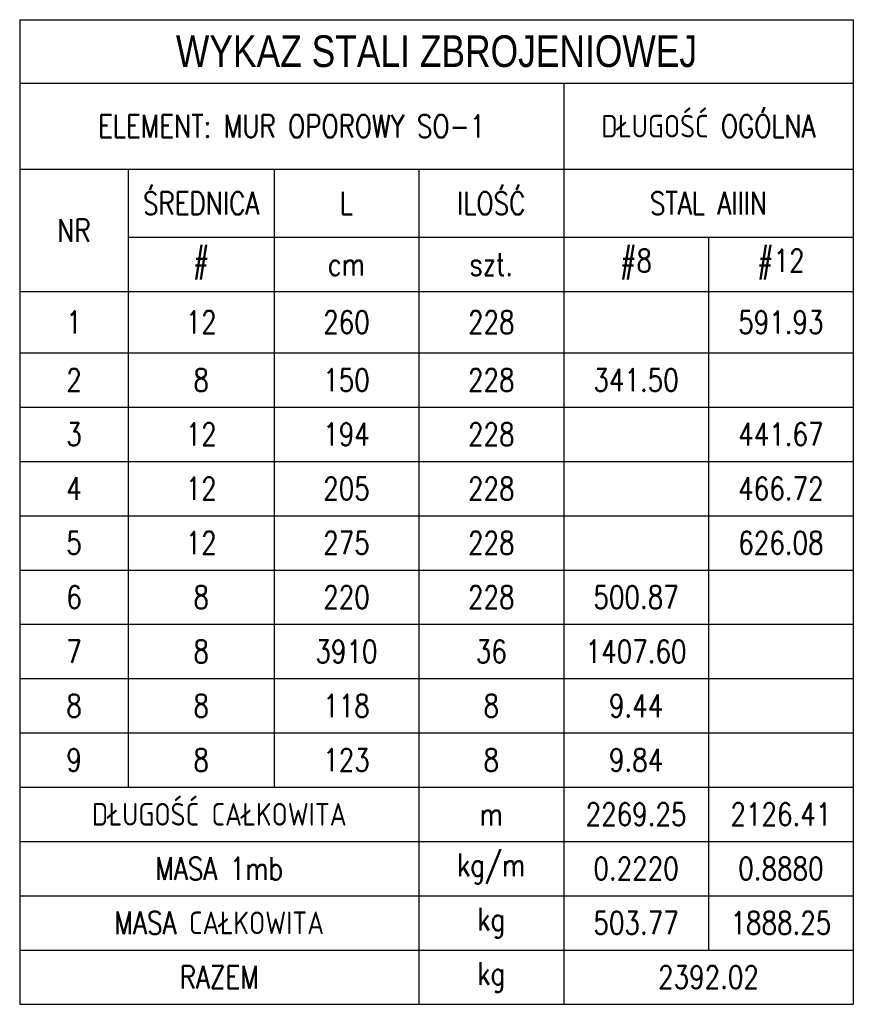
# Model space of a CAD drawing. Header units: millimetres. Extents: x 0 to 742, y 0 to 1119.
# Tile 5 of 6: x 475 to 498, y 470 to 497. Entities that reach past the tile are written whole.
import ezdxf

# ---------------------------------------------------------------- set-up
doc = ezdxf.new("R2010")
doc.units = ezdxf.units.MM
doc.layers.add('.tekst', color=1, linetype='Continuous', lineweight=20)
doc.styles.add('simplex 0.8', font='simplex.shx', dxfattribs={"width": 0.8})

# ---------------------------------------------------------------- blocks, each defined once
blk = doc.blocks.new('*T79')
at = {"layer": '.tekst', "color": 1, "lineweight": -2}
for p, q in [((0, 0), (23.026, 0)), ((0, 0), (0, -7.51)), ((23.026, 0), (23.026, -27.206)), ((0, -1.75), (15.026, -1.75)), ((15.026, -1.75), (15.026, -27.206)), ((0, -4.134), (3, -4.134)), ((3, -4.134), (3, -21.206)), ((7.026, -4.134), (7.026, -6.01)), ((11.026, -4.134), (11.026, -27.206)), ((15.026, -4.134), (23.026, -4.134)), ((7.026, -6.01), (15.026, -6.01)), ((19.026, -6.01), (19.026, -25.706)), ((0, -7.51), (23.026, -7.51)), ((0, -7.51), (0, -27.206)), ((7.026, -7.51), (7.026, -21.206)), ((0, -9.206), (23.026, -9.206)), ((0, -10.706), (3, -10.706)), ((11.026, -10.706), (23.026, -10.706)), ((0, -12.206), (23.026, -12.206)), ((0, -13.706), (23.026, -13.706)), ((0, -15.206), (23.026, -15.206)), ((0, -16.706), (11.026, -16.706)), ((15.026, -16.706), (23.026, -16.706)), ((3, -18.206), (11.026, -18.206)), ((15.026, -18.206), (19.026, -18.206)), ((3, -19.706), (11.026, -19.706)), ((15.026, -19.706), (19.026, -19.706)), ((15.026, -21.206), (19.026, -21.206)), ((0, -22.706), (23.026, -22.706)), ((0, -24.206), (23.026, -24.206)), ((0, -25.706), (15.026, -25.706)), ((0, -27.206), (23.026, -27.206))]:
    blk.add_line(p, q, dxfattribs=at)
at = {"layer": '.tekst', "lineweight": -2}
for p, q in [((15.026, -1.75), (23.026, -1.75)), ((3, -4.134), (15.026, -4.134)), ((3, -6.01), (7.026, -6.01)), ((7.026, -6.01), (7.026, -7.51)), ((15.026, -6.01), (23.026, -6.01)), ((3, -10.706), (11.026, -10.706)), ((11.026, -16.706), (15.026, -16.706)), ((0, -18.206), (3, -18.206)), ((11.026, -18.206), (15.026, -18.206)), ((19.026, -18.206), (23.026, -18.206)), ((0, -19.706), (3, -19.706)), ((11.026, -19.706), (15.026, -19.706)), ((19.026, -19.706), (23.026, -19.706)), ((0, -21.206), (15.026, -21.206)), ((19.026, -21.206), (23.026, -21.206)), ((15.026, -25.706), (23.026, -25.706))]:
    blk.add_line(p, q, dxfattribs=at)
at = {"layer": '.tekst', "attachment_point": 5, "style": 'simplex 0.8'}
for s, insert, char_height, width in [('{\\fArial|b0|i0|c0|p34;W\\fArial|b0|i0|c238|p34;YK\\fArial|b0|i0|c0|p34;A\\fArial|b0|i0|c238|p34;Z\\fArial|b0|i0|c0|p34; \\fArial|b0|i0|c238|p34;ST\\fArial|b0|i0|c0|p34;A\\fArial|b0|i0|c238|p34;LI\\fArial|b0|i0|c0|p34; \\fArial|b0|i0|c238|p34;Z\\fArial|b0|i0|c0|p34;B\\fArial|b0|i0|c238|p34;R\\fArial|b0|i0|c0|p34;O\\fArial|b0|i0|c238|p34;JE\\fArial|b0|i0|c0|p34;N\\fArial|b0|i0|c238|p34;I\\fArial|b0|i0|c0|p34;OW\\fArial|b0|i0|c238|p34;EJ}', (11.513, -0.875), 0.875, 22.99648), ('DŁUGOŚĆ OGÓLNA', (19.026, -2.942), 0.625, 7.97), ('ELEMENT: {\\C7;MUR OPOROWY SO-1}   ', (7.513, -2.942), 0.625, 14.99648), ('ŚREDNICA', (5.013, -5.072), 0.625, 3.99648), ('L', (9.026, -5.072), 0.625, 3.97), ('{\\C256;ILOŚĆ}', (13.026, -5.072), 0.625, 3.97), ('STAL AIIIN', (19.026, -5.072), 0.625, 7.97), ('{\\C256;NR}', (1.5, -5.822), 0.625, 2.97), ('#', (5.013, -6.76), 0.625, 3.99648), ('cm', (9.026, -6.76), 0.625, 3.97), ('szt.', (13.026, -6.76), 0.625, 3.97), ('#8', (17.026, -6.76), 0.625, 3.97), ('#12', (21.026, -6.76), 0.625, 3.97), ('1', (1.5, -8.358), 0.625, 2.97), ('12', (5.013, -8.358), 0.625, 3.99648), ('260', (9.026, -8.358), 0.625, 3.97), ('228', (13.026, -8.358), 0.625, 3.97), ('591.93', (21.026, -8.358), 0.625, 3.97), ('2', (1.5, -9.956), 0.625, 2.97), ('8', (5.013, -9.956), 0.625, 3.99648), ('150', (9.026, -9.956), 0.625, 3.97), ('228', (13.026, -9.956), 0.625, 3.97), ('341.50', (17.026, -9.956), 0.625, 3.97), ('3', (1.5, -11.456), 0.625, 2.97), ('12', (5.013, -11.456), 0.625, 3.99648), ('194', (9.026, -11.456), 0.625, 3.97), ('228', (13.026, -11.456), 0.625, 3.97), ('441.67', (21.026, -11.456), 0.625, 3.97), ('4', (1.5, -12.956), 0.625, 2.97), ('12', (5.013, -12.956), 0.625, 3.99648), ('205', (9.026, -12.956), 0.625, 3.97), ('228', (13.026, -12.956), 0.625, 3.97), ('466.72', (21.026, -12.956), 0.625, 3.97), ('5', (1.5, -14.456), 0.625, 2.97), ('12', (5.013, -14.456), 0.625, 3.99648), ('275', (9.026, -14.456), 0.625, 3.97), ('228', (13.026, -14.456), 0.625, 3.97), ('626.08', (21.026, -14.456), 0.625, 3.97), ('6', (1.5, -15.956), 0.625, 2.97), ('8', (5.013, -15.956), 0.625, 3.99648), ('220', (9.026, -15.956), 0.625, 3.97), ('228', (13.026, -15.956), 0.625, 3.97), ('500.87', (17.026, -15.956), 0.625, 3.97), ('7', (1.5, -17.456), 0.625, 2.97), ('8', (5.013, -17.456), 0.625, 3.99648), ('3910', (9.026, -17.456), 0.625, 3.97), ('36', (13.026, -17.456), 0.625, 3.97), ('1407.60', (17.026, -17.456), 0.625, 3.97), ('8', (1.5, -18.956), 0.625, 2.97), ('8', (5.013, -18.956), 0.625, 3.99648), ('118', (9.026, -18.956), 0.625, 3.97), ('8', (13.026, -18.956), 0.625, 3.97), ('9.44', (17.026, -18.956), 0.625, 3.97), ('9', (1.5, -20.456), 0.625, 2.97), ('8', (5.013, -20.456), 0.625, 3.99648), ('123', (9.026, -20.456), 0.625, 3.97), ('8', (13.026, -20.456), 0.625, 3.97), ('9.84', (17.026, -20.456), 0.625, 3.97), ('DŁUGOŚĆ CAŁKOWITA', (5.513, -21.956), 0.625, 10.99648), ('m', (13.026, -21.956), 0.625, 3.97), ('2269.25', (17.026, -21.956), 0.625, 3.97), ('2126.41', (21.026, -21.956), 0.625, 3.97), ('MASA 1mb', (5.513, -23.456), 0.625, 10.99648), ('kg/m', (13.026, -23.456), 0.625, 3.97), ('0.2220', (17.026, -23.456), 0.625, 3.97), ('0.8880', (21.026, -23.456), 0.625, 3.97), ('MASA CAŁKOWITA', (5.513, -24.956), 0.625, 10.99648), ('kg', (13.026, -24.956), 0.625, 3.97), ('503.77', (17.026, -24.956), 0.625, 3.97), ('1888.25', (21.026, -24.956), 0.625, 3.97), ('RAZEM ', (5.513, -26.456), 0.625, 10.99648), ('kg', (13.026, -26.456), 0.625, 3.97), ('2392.02', (19.026, -26.456), 0.625, 7.97)]:
    blk.add_mtext(s, dxfattribs=dict(at, insert=insert, char_height=char_height, width=width))

msp = doc.modelspace()

# ---------------------------------------------------------------- block references
msp.add_blockref('*T79', (474.82, 496.762))

doc.saveas('drawing.dxf')
